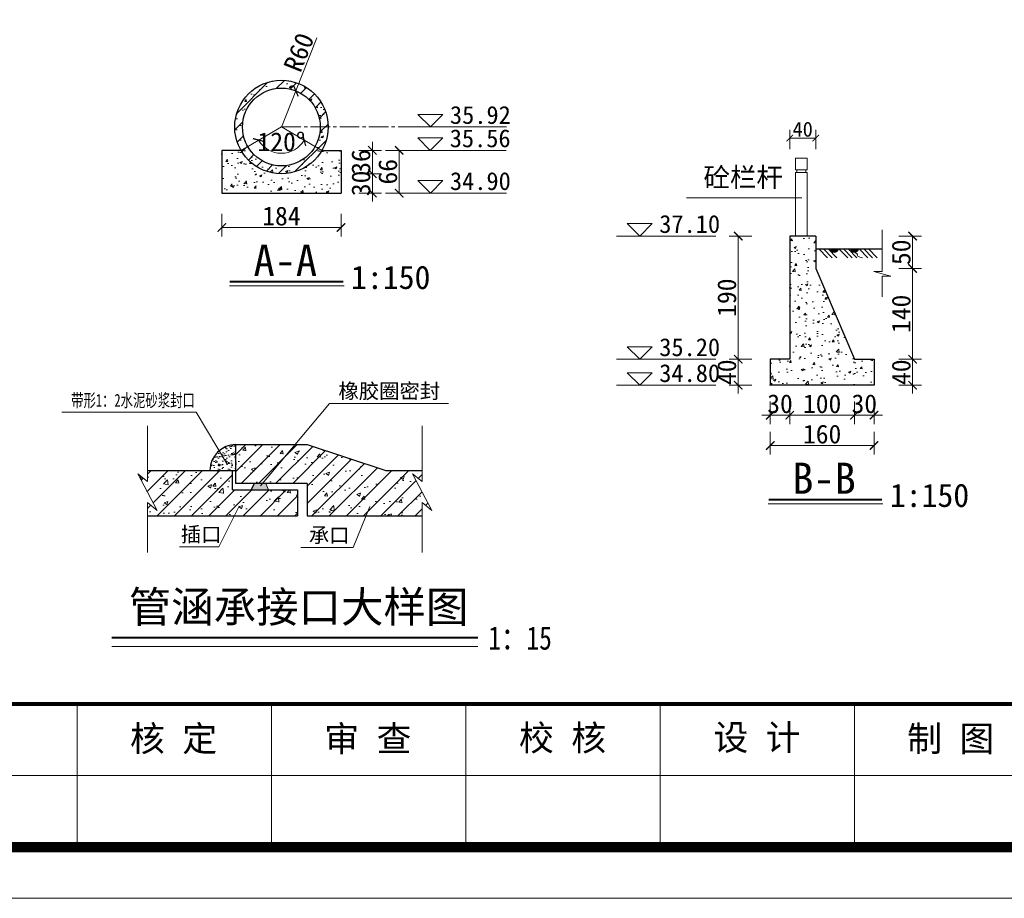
# Model space of a CAD drawing. Extents: x -27255 to 1448651, y 31034 to 8081248.
# Tile 140 of 198: x 583429 to 583581, y 3862734 to 3862869. Entities that reach past the tile are written whole.
import ezdxf
from ezdxf.enums import TextEntityAlignment as Align

# ---------------------------------------------------------------- set-up
doc = ezdxf.new("R2010")
doc.units = 0
doc.header["$PDMODE"] = 32
doc.header["$PDSIZE"] = 0.2
doc.linetypes.add('CENTER2', pattern=[1.125, 0.75, -0.125, 0.125, -0.125])
doc.layers.get('0').update_dxf_attribs({"linetype": 'CONTINUOUS'})
doc.layers.get('Defpoints').update_dxf_attribs({"linetype": 'CONTINUOUS'})
for name, color, linetype, lineweight in [('0.09折线', 6, 'CONTINUOUS', 9), ('0.09标注线', 3, 'CONTINUOUS', 9), ('0.13填充', 8, 'CONTINUOUS', 9), ('0.13文字', 3, 'CONTINUOUS', 13), ('0.30粗线', 7, 'CONTINUOUS', 30), ('图框', 7, 'CONTINUOUS', 20), ('填充', 116, 'CONTINUOUS', 15), ('文字', 7, 'CONTINUOUS', 15), ('细实线', 3, 'CONTINUOUS', 20)]:
    doc.layers.add(name, color=color, linetype=linetype, lineweight=lineweight)
doc.styles.add('-仿宋_GB2312', font='FangSong_GB2312.ttf')
doc.styles.get("Standard").update_dxf_attribs({"font": 'rs.shx', "bigfont": 'hztxt.shx'})
doc.styles.add('宋体', font='FangSong_GB2312.ttf')
doc.dimstyles.get("Standard").update_dxf_attribs({"dimtxt": 0.18, "dimasz": 0.18, "dimexe": 0.18, "dimexo": 0.0625, "dimgap": 0.09, "dimtad": 0, "dimtih": 1, "dimtoh": 1, "dimdec": 4, "dimzin": 0, "dimdsep": 46, "dimtxsty": 'Standard', "dimcen": 0.09, "dimadec": 0, "dimazin": 0, "dimtfac": 1, "dimtdec": 4, "dimtofl": 0, "dimtmove": 0, "dimatfit": 3, "dimfxl": 1, "dimtolj": 1, "dimtzin": 0, "dimarcsym": 0})
pattern_1 = [(45, (532107.691, 3860132.1035), (-1.325825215, 1.325825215), [])]
pattern_2 = [(50, (532107.691, 3860132.1035), (5.73808146, -0.5020171), [0.6, -6.6]), (355, (532107.691, 3860132.1035), (-1.1100107, 6.0175371), [0.48, -5.28]), (100.4514, (532108.169, 3860132.0617), (4.62807505, 5.51551634), [0.5099215, -5.6091369]), (46.1842, (532107.691, 3860133.7035), (8.5379284, -1.3241521), [0.9, -9.9]), (96.6356, (532108.4024, 3860133.593), (7.4773016, 7.792943), [0.7648823, -8.413704]), (351.1842, (532107.691, 3860133.7035), (7.4772956, 7.7929488), [0.72, -7.92]), (21, (532108.491, 3860133.3035), (4.7752564, -3.22095113), [0.6, -6.6]), (326, (532108.491, 3860133.3035), (1.94652266, 5.80120036), [0.48, -5.28]), (71.4514, (532108.889, 3860133.035), (6.721781, 2.580244), [0.5099215, -5.6091369]), (37.5, (532107.691, 3860132.1035), (0.09727884, 2.66315083), [0, -5.216, 0, -5.36, 0, -5.3]), (7.5, (532107.691, 3860132.1035), (2.1045563, 3.1552937), [0, -3.056, 0, -5.096, 0, -2.02]), (327.5, (532105.907, 3860132.1035), (4.27057949, -0.18043897), [0, -2, 0, -6.24, 0, -8.28]), (317.5, (532105.107, 3860132.1035), (4.66548935, 0.80083986), [0, -2.6, 0, -4.144, 0, -5.88])]

# ---------------------------------------------------------------- blocks, each defined once
blk = doc.blocks.new('d4trtg')
for p, q in [((656400.11, 3899795.46), (656400.11, 3899655.36)), ((656590.24, 3899795.46), (656590.24, 3899655.36)), ((656780.37, 3899795.46), (656780.37, 3899655.36)), ((656970.5, 3899795.46), (656970.5, 3899655.36)), ((657160.63, 3899795.46), (657160.63, 3899655.36))]:
    blk.add_line(p, q)
at = {"lineweight": 0}
for p, q in [((658021.21, 3899725.41), (655949.81, 3899725.41)), ((658071.24, 3899605.33), (653868.4, 3899605.33))]:
    blk.add_line(p, q, dxfattribs=at)
at = {"lineweight": 0, "const_width": 10.01}
blk.add_lwpolyline([(654118.57, 3902527.3), (658021.21, 3902527.3), (658021.21, 3899655.36), (654118.57, 3899655.36)], close=True, dxfattribs=at)
at = {"lineweight": 0, "const_width": 4}
blk.add_lwpolyline([(658021.21, 3899795.46), (654118.57, 3899795.46)], dxfattribs=at)
at = {"char_height": 25.017, "attachment_point": 5, "style": '宋体'}
for s, insert in [('核 定', (656494.55, 3899760.15)), ('审 查', (656684.61, 3899760.17)), ('校 核', (656875.08, 3899760.87)), ('设 计', (657065.28, 3899761.37)), ('制 图', (657254.86, 3899760.21))]:
    blk.add_mtext(s, dxfattribs=dict(at, insert=insert))
blk = doc.blocks.new('_ARCHTICK')
at = {"color": 0, "linetype": 'ByBlock', "const_width": 0.15}
blk.add_lwpolyline([(-0.5, -0.5), (0.5, 0.5)], dxfattribs=at)
blk = doc.blocks.new('*D4225')
at = {"layer": '0.13文字', "color": 0, "lineweight": 9}
for p, q in [((583459.87, 3862839.26), (583459.87, 3862835.76)), ((583478.27, 3862839.26), (583478.27, 3862835.76)), ((583459.87, 3862837.16), (583478.27, 3862837.16))]:
    blk.add_line(p, q, dxfattribs=at)
at = {"layer": 'Defpoints', "color": 0, "lineweight": 13}
for p in [(583459.87, 3862842.46), (583478.27, 3862842.46), (583478.27, 3862837.16)]:
    blk.add_point(p, dxfattribs=at)
at = {"layer": '0.13文字', "color": 0, "lineweight": 9, "xscale": 1.3, "yscale": 1.3, "zscale": 1.3, "rotation": 180}
blk.add_blockref('_ARCHTICK', (583459.87, 3862837.16), dxfattribs=at)
at = {"layer": '0.13文字', "color": 0, "lineweight": 9, "xscale": 1.3, "yscale": 1.3, "zscale": 1.3}
blk.add_blockref('_ARCHTICK', (583478.27, 3862837.16), dxfattribs=at)
at = {"layer": '0.13文字', "color": 0, "lineweight": 13, "insert": (583469.07, 3862838.91), "char_height": 2.9, "attachment_point": 5, "style": '-仿宋_GB2312'}
blk.add_mtext('\\A1;184', dxfattribs=at)
blk = doc.blocks.new('*D4226')
at = {"layer": '0.13文字', "color": 0, "lineweight": 9}
for p, q in [((583481, 3862845.46), (583484.5, 3862845.46)), ((583483.1, 3862845.46), (583483.1, 3862846.76)), ((583483.1, 3862842.46), (583483.1, 3862845.46)), ((583481, 3862842.46), (583484.5, 3862842.46)), ((583483.1, 3862842.46), (583483.1, 3862841.16))]:
    blk.add_line(p, q, dxfattribs=at)
at = {"layer": 'Defpoints', "color": 0, "lineweight": 13}
for p in [(583469.07, 3862845.46), (583483.1, 3862845.46), (583478.27, 3862842.46)]:
    blk.add_point(p, dxfattribs=at)
at = {"layer": '0.13文字', "color": 0, "lineweight": 9, "xscale": 1.3, "yscale": 1.3, "zscale": 1.3}
for p, rotation in [((583483.1, 3862845.46), 270), ((583483.1, 3862842.46), 90)]:
    blk.add_blockref('_ARCHTICK', p, dxfattribs=dict(at, rotation=rotation))
at = {"layer": '0.13文字', "color": 0, "lineweight": 13, "insert": (583481.35, 3862843.96), "char_height": 2.9, "attachment_point": 5, "rotation": 90, "style": '-仿宋_GB2312'}
blk.add_mtext('\\A1;30', dxfattribs=at)
blk = doc.blocks.new('*D4227')
at = {"layer": '0.13文字', "color": 0, "lineweight": 9}
for p, q in [((583483.1, 3862849.06), (583483.1, 3862850.36)), ((583481, 3862849.06), (583484.5, 3862849.06)), ((583483.1, 3862845.46), (583483.1, 3862849.06)), ((583481, 3862845.46), (583484.5, 3862845.46)), ((583483.1, 3862845.46), (583483.1, 3862844.16))]:
    blk.add_line(p, q, dxfattribs=at)
at = {"layer": 'Defpoints', "color": 0, "lineweight": 13}
for p in [(583478.27, 3862849.06), (583483.1, 3862849.06), (583469.07, 3862845.46)]:
    blk.add_point(p, dxfattribs=at)
at = {"layer": '0.13文字', "color": 0, "lineweight": 9, "xscale": 1.3, "yscale": 1.3, "zscale": 1.3}
for p, rotation in [((583483.1, 3862849.06), 270), ((583483.1, 3862845.46), 90)]:
    blk.add_blockref('_ARCHTICK', p, dxfattribs=dict(at, rotation=rotation))
at = {"layer": '0.13文字', "color": 0, "lineweight": 13, "insert": (583481.35, 3862847.26), "char_height": 2.9, "attachment_point": 5, "rotation": 90, "style": '-仿宋_GB2312'}
blk.add_mtext('\\A1;36', dxfattribs=at)
blk = doc.blocks.new('*D4228')
at = {"layer": '0.13文字', "color": 0, "lineweight": 9}
for p, q in [((583485.14, 3862849.06), (583488.64, 3862849.06)), ((583487.24, 3862849.06), (583487.24, 3862842.46)), ((583485.14, 3862842.46), (583488.64, 3862842.46))]:
    blk.add_line(p, q, dxfattribs=at)
at = {"layer": 'Defpoints', "color": 0, "lineweight": 13}
for p in [(583478.27, 3862849.06), (583478.27, 3862842.46), (583487.24, 3862842.46)]:
    blk.add_point(p, dxfattribs=at)
at = {"layer": '0.13文字', "color": 0, "lineweight": 9, "xscale": 1.3, "yscale": 1.3, "zscale": 1.3}
for p, rotation in [((583487.24, 3862849.06), 90), ((583487.24, 3862842.46), 270)]:
    blk.add_blockref('_ARCHTICK', p, dxfattribs=dict(at, rotation=rotation))
at = {"layer": '0.13文字', "color": 0, "lineweight": 13, "insert": (583485.49, 3862845.76), "char_height": 2.9, "attachment_point": 5, "rotation": 90, "style": '-仿宋_GB2312'}
blk.add_mtext('\\A1;66', dxfattribs=at)
blk = doc.blocks.new('*D4229')
at = {"layer": '0.13文字', "color": 0, "lineweight": 9}
blk.add_arc((583469.07, 3862852.66), 4.05, 210, 330, dxfattribs=at)
at = {"layer": 'Defpoints', "color": 0, "lineweight": 13}
for p in [(583469.07, 3862852.66), (583469.07, 3862852.66), (583462.84, 3862849.06), (583467.69, 3862848.86), (583475.31, 3862849.06)]:
    blk.add_point(p, dxfattribs=at)
at = {"layer": '0.13文字', "color": 0, "lineweight": 9, "xscale": 1.3, "yscale": 1.3, "zscale": 1.3}
for p, rotation in [((583465.57, 3862850.64), 119.9999999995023), ((583472.58, 3862850.64), 60.00000000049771)]:
    blk.add_blockref('_ARCHTICK', p, dxfattribs=dict(at, rotation=rotation))
at = {"layer": '0.13文字', "color": 0, "lineweight": 13, "insert": (583469.07, 3862850.36), "char_height": 2.9, "attachment_point": 5, "style": '-仿宋_GB2312'}
blk.add_mtext('\\A1;120°', dxfattribs=at)
blk = doc.blocks.new('*D4230')
at = {"layer": '0.13文字', "color": 0, "lineweight": 9}
for p in [(583474.56, 3862866.42), (583469.07, 3862852.66)]:
    blk.add_line(p, (583471.3, 3862858.23), dxfattribs=at)
at = {"layer": 'Defpoints', "color": 0, "lineweight": 13}
for p in [(583471.3, 3862858.23), (583469.07, 3862852.66)]:
    blk.add_point(p, dxfattribs=at)
at = {"layer": '0.13文字', "color": 0, "lineweight": 9, "xscale": 1.3, "yscale": 1.3, "zscale": 1.3, "rotation": 248.2733542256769}
blk.add_blockref('_ARCHTICK', (583471.3, 3862858.23), dxfattribs=at)
at = {"layer": '0.13文字', "color": 0, "lineweight": 13, "insert": (583471.78, 3862864.18), "char_height": 2.9, "attachment_point": 5, "rotation": 68.2734, "style": '-仿宋_GB2312'}
blk.add_mtext('\\A1;R60', dxfattribs=at)
blk = doc.blocks.new('*D4232')
at = {"layer": '0.13文字', "color": 0, "lineweight": 9}
for p, q in [((583564.32, 3862835.84), (583567.82, 3862835.84)), ((583566.42, 3862835.84), (583566.42, 3862830.84)), ((583564.32, 3862830.84), (583567.82, 3862830.84))]:
    blk.add_line(p, q, dxfattribs=at)
at = {"layer": 'Defpoints', "color": 0, "lineweight": 13}
for p in [(583547.47, 3862835.84), (583551.47, 3862830.84), (583566.42, 3862830.84)]:
    blk.add_point(p, dxfattribs=at)
at = {"layer": '0.13文字', "color": 0, "lineweight": 9, "xscale": 1.3, "yscale": 1.3, "zscale": 1.3}
for p, rotation in [((583566.42, 3862835.84), 90), ((583566.42, 3862830.84), 270)]:
    blk.add_blockref('_ARCHTICK', p, dxfattribs=dict(at, rotation=rotation))
at = {"layer": '0.13文字', "color": 0, "lineweight": 13, "insert": (583564.67, 3862833.34), "char_height": 2.9, "attachment_point": 5, "rotation": 90, "style": '-仿宋_GB2312'}
blk.add_mtext('\\A1;50', dxfattribs=at)
blk = doc.blocks.new('*D4233')
at = {"layer": '0.13文字', "color": 0, "lineweight": 9}
for p, q in [((583564.32, 3862830.84), (583567.82, 3862830.84)), ((583566.42, 3862830.84), (583566.42, 3862816.84)), ((583564.32, 3862816.84), (583567.82, 3862816.84))]:
    blk.add_line(p, q, dxfattribs=at)
at = {"layer": 'Defpoints', "color": 0, "lineweight": 13}
for p in [(583551.47, 3862830.84), (583557.47, 3862816.84), (583566.42, 3862816.84)]:
    blk.add_point(p, dxfattribs=at)
at = {"layer": '0.13文字', "color": 0, "lineweight": 9, "xscale": 1.3, "yscale": 1.3, "zscale": 1.3}
for p, rotation in [((583566.42, 3862830.84), 90), ((583566.42, 3862816.84), 270)]:
    blk.add_blockref('_ARCHTICK', p, dxfattribs=dict(at, rotation=rotation))
at = {"layer": '0.13文字', "color": 0, "lineweight": 13, "insert": (583564.67, 3862823.84), "char_height": 2.9, "attachment_point": 5, "rotation": 90, "style": '-仿宋_GB2312'}
blk.add_mtext('\\A1;140', dxfattribs=at)
blk = doc.blocks.new('*D4234')
at = {"layer": '0.13文字', "color": 0, "lineweight": 9}
for p, q in [((583566.42, 3862816.84), (583566.42, 3862818.14)), ((583564.32, 3862816.84), (583567.82, 3862816.84)), ((583566.42, 3862816.84), (583566.42, 3862812.84)), ((583564.32, 3862812.84), (583567.82, 3862812.84)), ((583566.42, 3862812.84), (583566.42, 3862811.54))]:
    blk.add_line(p, q, dxfattribs=at)
at = {"layer": 'Defpoints', "color": 0, "lineweight": 13}
for p in [(583557.47, 3862816.84), (583560.47, 3862812.84), (583566.42, 3862812.84)]:
    blk.add_point(p, dxfattribs=at)
at = {"layer": '0.13文字', "color": 0, "lineweight": 9, "xscale": 1.3, "yscale": 1.3, "zscale": 1.3}
for p, rotation in [((583566.42, 3862816.84), 270), ((583566.42, 3862812.84), 90)]:
    blk.add_blockref('_ARCHTICK', p, dxfattribs=dict(at, rotation=rotation))
at = {"layer": '0.13文字', "color": 0, "lineweight": 13, "insert": (583564.67, 3862814.84), "char_height": 2.9, "attachment_point": 5, "rotation": 90, "style": '-仿宋_GB2312'}
blk.add_mtext('\\A1;40', dxfattribs=at)
blk = doc.blocks.new('*D4235')
at = {"layer": '0.13文字', "color": 0, "lineweight": 9}
for p, q in [((583541.63, 3862835.84), (583538.13, 3862835.84)), ((583539.53, 3862835.84), (583539.53, 3862816.84)), ((583541.63, 3862816.84), (583538.13, 3862816.84))]:
    blk.add_line(p, q, dxfattribs=at)
at = {"layer": 'Defpoints', "color": 0, "lineweight": 13}
for p in [(583547.47, 3862835.84), (583539.53, 3862816.84), (583547.47, 3862816.84)]:
    blk.add_point(p, dxfattribs=at)
at = {"layer": '0.13文字', "color": 0, "lineweight": 9, "xscale": 1.3, "yscale": 1.3, "zscale": 1.3}
for p, rotation in [((583539.53, 3862835.84), 90), ((583539.53, 3862816.84), 270)]:
    blk.add_blockref('_ARCHTICK', p, dxfattribs=dict(at, rotation=rotation))
at = {"layer": '0.13文字', "color": 0, "lineweight": 13, "insert": (583537.78, 3862826.34), "char_height": 2.9, "attachment_point": 5, "rotation": 90, "style": '-仿宋_GB2312'}
blk.add_mtext('\\A1;190', dxfattribs=at)
blk = doc.blocks.new('*D4236')
at = {"layer": '0.13文字', "color": 0, "lineweight": 9}
for p, q in [((583539.53, 3862816.84), (583539.53, 3862818.14)), ((583541.63, 3862816.84), (583538.13, 3862816.84)), ((583539.53, 3862816.84), (583539.53, 3862812.84)), ((583541.63, 3862812.84), (583538.13, 3862812.84)), ((583539.53, 3862812.84), (583539.53, 3862811.54))]:
    blk.add_line(p, q, dxfattribs=at)
at = {"layer": 'Defpoints', "color": 0, "lineweight": 13}
for p in [(583544.47, 3862816.84), (583539.53, 3862812.84), (583544.47, 3862812.84)]:
    blk.add_point(p, dxfattribs=at)
at = {"layer": '0.13文字', "color": 0, "lineweight": 9, "xscale": 1.3, "yscale": 1.3, "zscale": 1.3}
for p, rotation in [((583539.53, 3862816.84), 270), ((583539.53, 3862812.84), 90)]:
    blk.add_blockref('_ARCHTICK', p, dxfattribs=dict(at, rotation=rotation))
at = {"layer": '0.13文字', "color": 0, "lineweight": 13, "insert": (583537.78, 3862814.84), "char_height": 2.9, "attachment_point": 5, "rotation": 90, "style": '-仿宋_GB2312'}
blk.add_mtext('\\A1;40', dxfattribs=at)
blk = doc.blocks.new('*D4244')
at = {"layer": '0.13文字', "color": 0, "lineweight": 9}
for p, q in [((583544.47, 3862810.31), (583544.47, 3862806.81)), ((583547.47, 3862810.31), (583547.47, 3862806.81)), ((583544.47, 3862808.21), (583543.17, 3862808.21)), ((583544.47, 3862808.21), (583547.47, 3862808.21)), ((583547.47, 3862808.21), (583548.77, 3862808.21))]:
    blk.add_line(p, q, dxfattribs=at)
at = {"layer": 'Defpoints', "color": 0, "lineweight": 13}
for p in [(583547.47, 3862816.84), (583544.47, 3862812.84), (583547.47, 3862808.21)]:
    blk.add_point(p, dxfattribs=at)
at = {"layer": '0.13文字', "color": 0, "lineweight": 9, "xscale": 1.3, "yscale": 1.3, "zscale": 1.3}
blk.add_blockref('_ARCHTICK', (583544.47, 3862808.21), dxfattribs=at)
at = {"layer": '0.13文字', "color": 0, "lineweight": 9, "xscale": 1.3, "yscale": 1.3, "zscale": 1.3, "rotation": 180}
blk.add_blockref('_ARCHTICK', (583547.47, 3862808.21), dxfattribs=at)
at = {"layer": '0.13文字', "color": 0, "lineweight": 13, "insert": (583545.97, 3862809.96), "char_height": 2.9, "attachment_point": 5, "style": '-仿宋_GB2312'}
blk.add_mtext('\\A1;30', dxfattribs=at)
blk = doc.blocks.new('*D4245')
at = {"layer": '0.13文字', "color": 0, "lineweight": 9}
for p, q in [((583547.47, 3862810.31), (583547.47, 3862806.81)), ((583557.47, 3862810.31), (583557.47, 3862806.81)), ((583547.47, 3862808.21), (583557.47, 3862808.21))]:
    blk.add_line(p, q, dxfattribs=at)
at = {"layer": 'Defpoints', "color": 0, "lineweight": 13}
for p in [(583547.47, 3862816.84), (583557.47, 3862816.84), (583557.47, 3862808.21)]:
    blk.add_point(p, dxfattribs=at)
at = {"layer": '0.13文字', "color": 0, "lineweight": 9, "xscale": 1.3, "yscale": 1.3, "zscale": 1.3, "rotation": 180}
blk.add_blockref('_ARCHTICK', (583547.47, 3862808.21), dxfattribs=at)
at = {"layer": '0.13文字', "color": 0, "lineweight": 9, "xscale": 1.3, "yscale": 1.3, "zscale": 1.3}
blk.add_blockref('_ARCHTICK', (583557.47, 3862808.21), dxfattribs=at)
at = {"layer": '0.13文字', "color": 0, "lineweight": 13, "insert": (583552.47, 3862809.96), "char_height": 2.9, "attachment_point": 5, "style": '-仿宋_GB2312'}
blk.add_mtext('\\A1;100', dxfattribs=at)
blk = doc.blocks.new('*D4246')
at = {"layer": '0.13文字', "color": 0, "lineweight": 9}
for p, q in [((583557.47, 3862810.31), (583557.47, 3862806.81)), ((583560.47, 3862810.31), (583560.47, 3862806.81)), ((583557.47, 3862808.21), (583556.17, 3862808.21)), ((583557.47, 3862808.21), (583560.47, 3862808.21)), ((583560.47, 3862808.21), (583561.77, 3862808.21))]:
    blk.add_line(p, q, dxfattribs=at)
at = {"layer": 'Defpoints', "color": 0, "lineweight": 13}
for p in [(583557.47, 3862816.84), (583560.47, 3862816.84), (583560.47, 3862808.21)]:
    blk.add_point(p, dxfattribs=at)
at = {"layer": '0.13文字', "color": 0, "lineweight": 9, "xscale": 1.3, "yscale": 1.3, "zscale": 1.3}
blk.add_blockref('_ARCHTICK', (583557.47, 3862808.21), dxfattribs=at)
at = {"layer": '0.13文字', "color": 0, "lineweight": 9, "xscale": 1.3, "yscale": 1.3, "zscale": 1.3, "rotation": 180}
blk.add_blockref('_ARCHTICK', (583560.47, 3862808.21), dxfattribs=at)
at = {"layer": '0.13文字', "color": 0, "lineweight": 13, "insert": (583558.97, 3862809.96), "char_height": 2.9, "attachment_point": 5, "style": '-仿宋_GB2312'}
blk.add_mtext('\\A1;30', dxfattribs=at)
blk = doc.blocks.new('*D4247')
at = {"layer": '0.13文字', "color": 0, "lineweight": 9}
for p, q in [((583544.47, 3862805.63), (583544.47, 3862802.13)), ((583560.47, 3862805.63), (583560.47, 3862802.13)), ((583560.47, 3862803.53), (583544.47, 3862803.53))]:
    blk.add_line(p, q, dxfattribs=at)
at = {"layer": 'Defpoints', "color": 0, "lineweight": 13}
for p in [(583560.47, 3862816.84), (583544.47, 3862812.84), (583544.47, 3862803.53)]:
    blk.add_point(p, dxfattribs=at)
at = {"layer": '0.13文字', "color": 0, "lineweight": 9, "xscale": 1.3, "yscale": 1.3, "zscale": 1.3, "rotation": 180}
blk.add_blockref('_ARCHTICK', (583544.47, 3862803.53), dxfattribs=at)
at = {"layer": '0.13文字', "color": 0, "lineweight": 9, "xscale": 1.3, "yscale": 1.3, "zscale": 1.3}
blk.add_blockref('_ARCHTICK', (583560.47, 3862803.53), dxfattribs=at)
at = {"layer": '0.13文字', "color": 0, "lineweight": 13, "insert": (583552.47, 3862805.28), "char_height": 2.9, "attachment_point": 5, "style": '-仿宋_GB2312'}
blk.add_mtext('\\A1;160', dxfattribs=at)

msp = doc.modelspace()

# ---------------------------------------------------------------- hatches: boundary and pattern name
at = {"lineweight": 13}
msp.add_hatch(color=256, dxfattribs=at).paths.add_polyline_path([(583464.85741, 3862797.67948), (583464.41308, 3862796.67948), (583467.09273, 3862796.67948), (583466.6484, 3862797.67948)])
at = {"layer": '0.13填充'}
h = msp.add_hatch(color=7, dxfattribs=at)
edge = h.paths.add_edge_path()
edge.add_ellipse((583554.37002, 3862833.98298), major_axis=(0, -0.73325), ratio=0.964264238, start_angle=-79.1227045, end_angle=79.1227045, ccw=False)
edge.add_line((583553.67567, 3862833.84461), (583555.06436, 3862833.84461))
h = msp.add_hatch(color=7, dxfattribs=at)
edge = h.paths.add_edge_path()
edge.add_ellipse((583557.48006, 3862833.98298), major_axis=(0, -0.73325), ratio=0.964264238, start_angle=-79.1227045, end_angle=79.1227045, ccw=False)
edge.add_line((583556.78571, 3862833.84461), (583558.17441, 3862833.84461))
at = {"layer": '0.13文字', "lineweight": 13}
h = msp.add_hatch(dxfattribs=at)
h.set_pattern_fill('AR-CONC', color=256, scale=0.02, style=0)
h.set_pattern_definition([(50, (583461.8745, 3862845.461), (3.6437, -0.3188), [0.381, -4.191]), (355, (583461.8745, 3862845.461), (-0.70486, 3.8211), [0.3048, -3.3528]), (100.45, (583462.178, 3862845.4345), (2.93885, 3.50233), [0.3238, -3.5618]), (46.184, (583461.8745, 3862846.477), (5.4216, -0.8408), [0.5715, -6.2865]), (96.636, (583462.3263, 3862846.407), (4.7481, 4.9485), [0.4857, -5.3427]), (351.184, (583461.8745, 3862846.477), (4.7481, 4.9485), [0.4572, -5.0292]), (21, (583462.3825, 3862846.223), (3.0323, -2.0453), [0.381, -4.191]), (326, (583462.3825, 3862846.223), (1.23604, 3.68376), [0.3048, -3.3528]), (71.451, (583462.6352, 3862846.0526), (4.2683, 1.63846), [0.3238, -3.5618]), (37.5, (583461.8745, 3862845.461), (0.06177, 1.6911), [0, -3.31216, 0, -3.4036, 0, -3.3655]), (7.5, (583461.8745, 3862845.461), (1.3364, 2.00361), [0, -1.94056, 0, -3.23596, 0, -1.2827]), (327.5, (583460.7416, 3862845.461), (2.71181, -0.114575), [0, -1.27, 0, -3.9624, 0, -5.2578]), (317.5, (583460.2336, 3862845.461), (2.96258, 0.50853), [0, -1.651, 0, -2.63144, 0, -3.7338])])
h.paths.add_polyline_path([(583475.07449, 3862852.66105, -0.131652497), (583474.27064, 3862849.66105), (583475.30987, 3862849.06105, 0.131652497), (583476.27449, 3862852.66105, 1), (583461.87449, 3862852.66105, 0.131652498), (583462.83911, 3862849.06105), (583463.87834, 3862849.66105, -0.131652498), (583463.07449, 3862852.66105, -1)])
h.paths.add_polyline_path([(583463.87834, 3862849.66105), (583462.83911, 3862849.06105, 0.57735027), (583475.30987, 3862849.06105), (583474.27064, 3862849.66105, -0.57735027)])
h = msp.add_hatch(dxfattribs=at)
h.set_pattern_fill('ANSI31', color=256, scale=0.5, style=0)
h.set_pattern_definition([(45, (583461.8745, 3862845.461), (-1.12253, 1.12253), [])])
h.paths.add_polyline_path([(583475.30987, 3862849.06105), (583474.27064, 3862849.66105, -0.57735027), (583463.87834, 3862849.66105), (583462.83911, 3862849.06105, 0.57735027)])
h.paths.add_polyline_path([(583462.83911, 3862849.06105), (583463.87834, 3862849.66105, -0.131652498), (583463.07449, 3862852.66105, -1), (583475.07449, 3862852.66105, -0.131652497), (583474.27064, 3862849.66105), (583475.30987, 3862849.06105, 0.131652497), (583476.27449, 3862852.66105, 1), (583461.87449, 3862852.66105, 0.131652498)])
h = msp.add_hatch(dxfattribs=at)
h.set_pattern_fill('AR-CONC', color=256, scale=0.02, style=0)
h.set_pattern_definition([(50, (594736.1327, 3868496.3198), (3.6436934, -0.3187817), [0.381, -4.191]), (355, (594736.1327, 3868496.3198), (-0.7048565, 3.8211329), [0.3048, -3.3528]), (100.451, (594736.4364, 3868496.2932), (2.93885, 3.5023338), [0.3238, -3.5618]), (46.1842, (594736.1327, 3868497.336), (5.4215808, -0.8408466), [0.5715, -6.2865]), (96.6356, (594736.5845, 3868497.2657), (4.7480847, 4.9485111), [0.4857, -5.3427]), (351.184, (594736.133, 3868497.336), (4.748092, 4.9485024), [0.4572, -5.0292]), (21, (594736.6407, 3868497.0818), (3.0322976, -2.0453104), [0.381, -4.191]), (326, (594736.6407, 3868497.0818), (1.2360406, 3.6837593), [0.3048, -3.3528]), (71.4514, (594736.8934, 3868496.9113), (4.2683298, 1.6384572), [0.3238, -3.5618]), (37.5, (594736.1327, 3868496.3198), (0.06177207, 1.69110078), [0, -3.31216, 0, -3.4036, 0, -3.3655]), (7.5, (594736.1327, 3868496.3198), (1.33639325, 2.0036115), [0, -1.94056, 0, -3.23596, 0, -1.2827]), (327.5, (594734.9999, 3868496.3198), (2.7118119, -0.11457488), [0, -1.27, 0, -3.9624, 0, -5.2578]), (317.5, (594734.492, 3868496.3198), (2.96258363, 0.5085298), [0, -1.651, 0, -2.63144, 0, -3.7338])])
h.paths.add_polyline_path([(583462.83911, 3862849.06105), (583459.87449, 3862849.06105), (583459.87449, 3862842.46105), (583478.27449, 3862842.46105), (583478.27449, 3862849.06105), (583475.30987, 3862849.06105, -0.577350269)])
h = msp.add_hatch(dxfattribs=at)
h.set_pattern_fill('AR-CONC', color=256, scale=0.02, style=0)
h.set_pattern_definition([(50, (583544.4724, 3862812.844), (3.6437, -0.31878), [0.381, -4.191]), (355, (583544.4724, 3862812.844), (-0.70486, 3.82113), [0.3048, -3.3528]), (100.451, (583544.776, 3862812.8175), (2.93885, 3.50233), [0.3238, -3.5618]), (46.184, (583544.4724, 3862813.86), (5.4216, -0.84085), [0.5715, -6.2865]), (96.636, (583544.924, 3862813.79), (4.7481, 4.9485), [0.4857, -5.3427]), (351.184, (583544.4724, 3862813.86), (4.7481, 4.9485), [0.4572, -5.0292]), (21, (583544.9804, 3862813.606), (3.0323, -2.0453), [0.381, -4.191]), (326, (583544.9804, 3862813.606), (1.23604, 3.68376), [0.3048, -3.3528]), (71.451, (583545.233, 3862813.4357), (4.26833, 1.63846), [0.3238, -3.5618]), (37.5, (583544.4724, 3862812.8441), (0.06177, 1.6911), [0, -3.31216, 0, -3.4036, 0, -3.3655]), (7.5, (583544.4724, 3862812.8441), (1.33639, 2.00361), [0, -1.94056, 0, -3.23596, 0, -1.2827]), (327.5, (583543.3396, 3862812.8441), (2.71181, -0.114575), [0, -1.27, 0, -3.9624, 0, -5.2578]), (317.5, (583542.8316, 3862812.844), (2.96258, 0.50853), [0, -1.651, 0, -2.63144, 0, -3.7338])])
h.paths.add_polyline_path([(583551.4724, 3862830.84416), (583551.4724, 3862835.84416), (583547.4724, 3862835.84416), (583547.4724, 3862816.84417), (583544.4724, 3862816.84416), (583544.4724, 3862812.84411), (583560.4724, 3862812.84415), (583560.4724, 3862816.84418), (583557.4724, 3862816.84417)])
at = {"layer": '填充', "lineweight": 13}
h = msp.add_hatch(dxfattribs=at)
h.set_pattern_fill('AR-SAND', color=256, scale=0.5, style=0)
h.set_pattern_definition([(37.5, (532107.69094, 3860132.1035), (-0.031496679, 0.963411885), [0, -0.76, 0, -0.85, 0, -0.8125]), (7.5, (532107.691, 3860132.1035), (0.884888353, 1.411073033), [0, -0.41, 0, -0.685, 0, -0.2625]), (327.5, (532107.07594, 3860132.1035), (1.557070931, 0.002829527), [0, -0.25, 0, -0.9, 0, -1.175]), (317.5, (532107.076, 3860132.1035), (1.503063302, 0.438837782), [0, -0.125, 0, -0.59, 0, -0.675])])
h.paths.add_polyline_path([(583461.55005, 3862799.67948), (583462.05005, 3862799.67948), (583462.05005, 3862803.67948, 0.414213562), (583458.05005, 3862799.67948)])
h = msp.add_hatch(dxfattribs=at)
h.set_pattern_fill('ANSI31', color=256, scale=15, style=0)
h.set_pattern_definition(pattern_1)
h.paths.add_polyline_path([(583462.05005, 3862803.67948), (583462.05005, 3862797.67948), (583466.14148, 3862797.67948), (583471.18243, 3862803.67948)])
h.paths.add_polyline_path([(583473.05005, 3862803.67948), (583471.18243, 3862803.67948), (583466.14148, 3862797.67948), (583473.05005, 3862797.67948), (583473.05005, 3862792.67948), (583490.79063, 3862792.67948), (583490.79063, 3862794.73954), (583492.29636, 3862793.5318), (583489.2849, 3862799.16948), (583490.79063, 3862797.96174), (583490.79063, 3862799.67948), (583485.17741, 3862799.67948)])
h = msp.add_hatch(dxfattribs=at)
h.set_pattern_fill('AR-CONC', color=256, scale=0.8, style=0)
h.set_pattern_definition(pattern_2)
h.paths.add_polyline_path([(583462.05005, 3862803.67948), (583462.05005, 3862797.67948), (583466.14148, 3862797.67948), (583471.18243, 3862803.67948)])
h.paths.add_polyline_path([(583473.05005, 3862803.67948), (583471.18243, 3862803.67948), (583466.14148, 3862797.67948), (583473.05005, 3862797.67948), (583473.05005, 3862792.67948), (583490.79063, 3862792.67948), (583490.79063, 3862794.73954), (583492.29636, 3862793.5318), (583489.2849, 3862799.16948), (583490.79063, 3862797.96174), (583490.79063, 3862799.67948), (583485.17741, 3862799.67948)])
h = msp.add_hatch(dxfattribs=at)
h.set_pattern_fill('ANSI31', color=256, scale=15, style=0)
h.set_pattern_definition(pattern_1)
h.paths.add_polyline_path([(583471.55005, 3862792.67948), (583471.55005, 3862796.67948), (583461.55005, 3862796.67948), (583461.55005, 3862799.67948), (583448.41133, 3862799.67948), (583448.41133, 3862797.96174), (583446.9056, 3862799.16948), (583449.91706, 3862793.5318), (583448.41133, 3862794.73954), (583448.41133, 3862792.67948)])
h = msp.add_hatch(dxfattribs=at)
h.set_pattern_fill('AR-CONC', color=256, scale=0.8, style=0)
h.set_pattern_definition(pattern_2)
h.paths.add_polyline_path([(583471.55005, 3862792.67948), (583471.55005, 3862796.67948), (583461.55005, 3862796.67948), (583461.55005, 3862799.67948), (583448.41133, 3862799.67948), (583448.41133, 3862797.96174), (583446.9056, 3862799.16948), (583449.91706, 3862793.5318), (583448.41133, 3862794.73954), (583448.41133, 3862792.67948)])

# ---------------------------------------------------------------- linework, layer by layer
msp.add_line((583464.85741, 3862797.67948), (583464.41308, 3862796.67948))
at = {"lineweight": 13}
msp.add_line((583466.6484, 3862797.67948), (583467.09273, 3862796.67948), dxfattribs=at)
at = {"layer": '0.09折线', "color": 4}
for p, q in [((583548.35007, 3862846.04417), (583548.35007, 3862847.84417)), ((583548.35007, 3862847.84417), (583550.15007, 3862847.84417)), ((583548.35007, 3862846.04417), (583548.35007, 3862847.84417)), ((583548.35007, 3862847.84417), (583550.15007, 3862847.84417)), ((583548.35007, 3862846.04417), (583548.35007, 3862847.84417)), ((583548.35007, 3862847.84417), (583550.15007, 3862847.84417)), ((583550.15007, 3862846.04417), (583550.15007, 3862847.84417)), ((583550.15007, 3862846.04417), (583550.15007, 3862847.84417)), ((583550.15007, 3862846.04417), (583550.15007, 3862847.84417)), ((583548.35007, 3862846.04417), (583550.15007, 3862846.04417)), ((583548.35007, 3862846.04417), (583550.15007, 3862846.04417)), ((583548.35007, 3862846.04417), (583550.15007, 3862846.04417)), ((583548.35007, 3862845.64417), (583550.15007, 3862845.64417)), ((583548.35007, 3862845.64417), (583548.35007, 3862835.84417)), ((583548.35007, 3862845.64417), (583550.15007, 3862845.64417)), ((583548.35007, 3862845.64417), (583548.35007, 3862835.84417)), ((583548.35007, 3862845.64417), (583550.15007, 3862845.64417)), ((583548.35007, 3862845.64417), (583548.35007, 3862835.84417)), ((583548.55007, 3862845.64417), (583548.55007, 3862846.04417)), ((583548.55007, 3862845.64417), (583548.55007, 3862846.04417)), ((583548.55007, 3862845.64417), (583548.55007, 3862846.04417)), ((583549.95007, 3862845.64417), (583549.95007, 3862846.04417)), ((583549.95007, 3862845.64417), (583549.95007, 3862846.04417)), ((583549.95007, 3862845.64417), (583549.95007, 3862846.04417)), ((583550.15007, 3862835.84417), (583550.15007, 3862845.64417)), ((583550.15007, 3862835.84417), (583550.15007, 3862845.64417)), ((583550.15007, 3862835.84417), (583550.15007, 3862845.64417))]:
    msp.add_line(p, q, dxfattribs=at)
at = {"layer": '0.09标注线'}
for p, q in [((583490.13326, 3862854.58578), (583492.058, 3862852.66105)), ((583493.98274, 3862854.58578), (583490.13326, 3862854.58578)), ((583492.058, 3862852.66105), (583493.98274, 3862854.58578)), ((583503.78729, 3862852.66105), (583488.48923, 3862852.66105)), ((583490.10326, 3862850.98578), (583492.028, 3862849.06105)), ((583493.95274, 3862850.98578), (583490.10326, 3862850.98578)), ((583492.028, 3862849.06105), (583493.95274, 3862850.98578)), ((583503.75729, 3862849.06105), (583488.45923, 3862849.06105)), ((583490.13326, 3862844.38578), (583492.058, 3862842.46105)), ((583493.98274, 3862844.38578), (583490.13326, 3862844.38578)), ((583492.058, 3862842.46105), (583493.98274, 3862844.38578)), ((583503.78729, 3862842.46105), (583488.48923, 3862842.46105)), ((583531.53613, 3862841.73401), (583549.3604, 3862841.73401)), ((583522.41583, 3862837.7689), (583524.34057, 3862835.84416)), ((583526.26531, 3862837.7689), (583522.41583, 3862837.7689)), ((583524.34057, 3862835.84416), (583526.26531, 3862837.7689)), ((583536.06986, 3862835.84416), (583520.7718, 3862835.84416)), ((583522.41583, 3862818.7689), (583524.34057, 3862816.84416)), ((583526.26531, 3862818.7689), (583522.41583, 3862818.7689)), ((583524.34057, 3862816.84416), (583526.26531, 3862818.7689)), ((583536.06986, 3862816.84416), (583520.7718, 3862816.84416)), ((583522.41583, 3862814.7689), (583524.34057, 3862812.84417)), ((583526.26531, 3862814.7689), (583522.41583, 3862814.7689)), ((583524.34057, 3862812.84417), (583526.26531, 3862814.7689))]:
    msp.add_line(p, q, dxfattribs=at)
at = {"layer": '0.13填充', "lineweight": 40, "ltscale": 0.005}
for p, q in [((583461.12616, 3862828.81805), (583478.57475, 3862828.81805)), ((583544.22386, 3862795.20065), (583561.67245, 3862795.20065))]:
    msp.add_line(p, q, dxfattribs=at)
at = {"layer": '0.13填充', "ltscale": 0.005}
for p, q in [((583461.05911, 3862828.18214), (583478.73597, 3862828.18214)), ((583544.15681, 3862794.56474), (583561.83367, 3862794.56474))]:
    msp.add_line(p, q, dxfattribs=at)
at = {"layer": '0.13填充', "color": 7, "lineweight": 40, "ltscale": 0.005}
msp.add_line((583442.8949, 3862773.92085, 24.8), (583499.3862, 3862773.92085, 24.8), dxfattribs=at)
at = {"layer": '0.13填充', "color": 7, "ltscale": 0.005}
msp.add_line((583442.8949, 3862772.53347, 24.8), (583499.3862, 3862772.53347, 24.8), dxfattribs=at)
at = {"layer": '0.13文字', "lineweight": 13}
msp.add_line((583536.06986, 3862812.84417), (583520.7718, 3862812.84417), dxfattribs=at)
at = {"layer": '0.30粗线'}
for p, q in [((583462.83911, 3862849.06105), (583459.87449, 3862849.06105)), ((583459.87449, 3862849.06105), (583459.87449, 3862842.46105)), ((583475.30987, 3862849.06105), (583478.27449, 3862849.06105)), ((583478.27449, 3862849.06105), (583478.27449, 3862842.46105)), ((583459.87449, 3862842.46105), (583478.27449, 3862842.46105)), ((583551.4724, 3862835.84416), (583547.4724, 3862835.84416)), ((583547.4724, 3862835.84416), (583547.4724, 3862816.84417)), ((583551.4724, 3862835.84416), (583551.4724, 3862830.84416)), ((583551.4724, 3862833.84416), (583561.74966, 3862833.84416)), ((583551.4724, 3862830.84416), (583557.4724, 3862816.84417)), ((583547.4724, 3862816.84417), (583544.4724, 3862816.84416)), ((583544.4724, 3862816.84416), (583544.4724, 3862812.84411)), ((583557.4724, 3862816.84417), (583560.4724, 3862816.84418)), ((583560.4724, 3862816.84418), (583560.4724, 3862812.84418)), ((583544.4724, 3862812.84417), (583544.4724, 3862812.84411)), ((583560.4724, 3862812.84415), (583544.4724, 3862812.84411))]:
    msp.add_line(p, q, dxfattribs=at)
at = {"layer": '0.30粗线', "color": 7, "lineweight": 30}
for p, q in [((583462.05005, 3862797.67948), (583462.05005, 3862803.67948)), ((583462.05005, 3862803.67948), (583473.05005, 3862803.67948)), ((583473.05005, 3862803.67948), (583485.17741, 3862799.67948)), ((583448.41133, 3862799.67948), (583461.55005, 3862799.67948)), ((583461.55005, 3862796.67948), (583461.55005, 3862799.67948)), ((583461.55005, 3862799.67948), (583462.05005, 3862799.67948)), ((583485.17741, 3862799.67948), (583490.79063, 3862799.67948)), ((583473.05005, 3862797.67948), (583462.05005, 3862797.67948)), ((583473.05005, 3862797.67948), (583473.05005, 3862792.67948)), ((583461.55005, 3862796.67948), (583471.55005, 3862796.67948)), ((583471.55005, 3862796.67948), (583471.55005, 3862792.67948)), ((583448.41133, 3862792.67948), (583471.55005, 3862792.67948)), ((583473.05005, 3862792.67948), (583490.79063, 3862792.67948))]:
    msp.add_line(p, q, dxfattribs=at)
at = {"layer": '0.30粗线'}
for radius in [7.2, 6]:
    msp.add_circle((583469.07449, 3862852.66105), radius, dxfattribs=at)
at = {"layer": '0.30粗线', "color": 7, "lineweight": 30}
msp.add_arc((583462.05005, 3862799.67948), 4, 90, 180, dxfattribs=at)
at = {"layer": '细实线', "color": 3, "lineweight": 15}
for p, q in [((583469.07449, 3862852.66105), (583462.83911, 3862849.06105)), ((583469.07449, 3862852.66105), (583475.30987, 3862849.06105)), ((583561.74966, 3862836.79853), (583561.74966, 3862830.39795)), ((583560.44465, 3862830.39795), (583561.74966, 3862830.39795)), ((583563.05467, 3862829.66464), (583560.44465, 3862830.39795)), ((583561.74966, 3862829.66464), (583561.74966, 3862826.46105)), ((583561.74966, 3862829.66464), (583563.05467, 3862829.66464)), ((583476.49623, 3862810.00424), (583465.82492, 3862797.30269)), ((583494.85491, 3862810.00424), (583476.49623, 3862810.00424)), ((583455.89925, 3862808.67096), (583435.2198, 3862808.67096)), ((583455.89925, 3862808.67096), (583460.72316, 3862800.67289)), ((583448.41133, 3862806.58987), (583448.41133, 3862797.96174)), ((583490.79063, 3862806.58987), (583490.79063, 3862797.96174)), ((583448.41133, 3862797.96174), (583446.9056, 3862799.16948)), ((583449.91706, 3862793.5318), (583446.9056, 3862799.16948)), ((583490.79063, 3862797.96174), (583489.2849, 3862799.16948)), ((583492.29636, 3862793.5318), (583489.2849, 3862799.16948)), ((583448.41133, 3862794.73954), (583448.41133, 3862787.03196)), ((583449.91706, 3862793.5318), (583448.41133, 3862794.73954)), ((583459.41208, 3862787.92921), (583462.57891, 3862794.20056)), ((583480.15258, 3862787.80387), (583482.70105, 3862794.13773)), ((583490.79063, 3862794.73954), (583490.79063, 3862787.03196)), ((583492.29636, 3862793.5318), (583490.79063, 3862794.73954)), ((583459.41208, 3862787.92921), (583453.33727, 3862787.92921)), ((583480.15258, 3862787.80387), (583472.08314, 3862787.80387))]:
    msp.add_line(p, q, dxfattribs=at)
at = {"layer": '细实线', "color": 1, "linetype": 'CENTER2', "lineweight": 13, "ltscale": 4}
msp.add_line((583469.07449, 3862852.66105), (583500.56379, 3862852.66105), dxfattribs=at)
at = {"layer": '细实线', "color": 7, "ltscale": 5}
for p, q in [((583551.96043, 3862833.84461), (583553.30145, 3862832.50358)), ((583552.67002, 3862833.84461), (583554.01104, 3862832.50358)), ((583553.37962, 3862833.84461), (583554.72064, 3862832.50358)), ((583555.07047, 3862833.84461), (583556.41149, 3862832.50358)), ((583555.78007, 3862833.84461), (583557.12109, 3862832.50358)), ((583556.48966, 3862833.84461), (583557.83069, 3862832.50358)), ((583558.18052, 3862833.84461), (583559.52154, 3862832.50358)), ((583558.89011, 3862833.84461), (583560.23113, 3862832.50358)), ((583559.59971, 3862833.84461), (583560.94073, 3862832.50358))]:
    msp.add_line(p, q, dxfattribs=at)
at = {"layer": '细实线', "color": 7, "lineweight": 20, "ltscale": 5, "start_tangent": (0.999064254, 0.043250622), "end_tangent": (0.999505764, -0.031436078)}
msp.add_spline([(583557.51074, 3862833.25319), (583557.81158, 3862833.13702), (583557.88893, 3862833.00844), (583557.92747, 3862832.83482), (583558.06051, 3862832.67384), (583558.25968, 3862832.57309), (583558.68052, 3862832.50358)], degree=3, dxfattribs=at)

# ---------------------------------------------------------------- block references
at = {"layer": '图框', "xscale": 0.1576574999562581, "yscale": 0.1576575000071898, "zscale": 0.1576575}
msp.add_blockref('d4trtg', (479951.1492, 3247931.67223), dxfattribs=at)

# ---------------------------------------------------------------- texts
at = {"color": 7, "style": '-仿宋_GB2312', "width": 0.8}
msp.add_text('1：15', height=3.6, dxfattribs=at).set_placement((583505.88201, 3862773.82302, 24.8), align=Align.MIDDLE)
at = {"layer": '0.09标注线', "insert": (583534.17936, 3862846.39311, -1.05849), "char_height": 2.99, "attachment_point": 1, "style": '-仿宋_GB2312'}
msp.add_mtext('砼栏杆', dxfattribs=at)
at = {"layer": '0.13文字', "lineweight": 13, "insert": (583527.34666, 3862816.08288), "char_height": 2.76, "width": 2.76, "attachment_point": 1, "style": '-仿宋_GB2312'}
msp.add_mtext('34.80', dxfattribs=at)
at = {"layer": '文字', "color": 7, "attachment_point": 1, "style": '-仿宋_GB2312'}
for s, insert, char_height, width in [('A-A', (583464.77215, 3862834.50207), 4.8, 45.6164618), ('1:150', (583479.81062, 3862831.27557), 3.6, 12.3474569), ('B-B', (583547.86986, 3862800.88467), 4.8, 45.6164618), ('1:150', (583562.90832, 3862797.65817), 3.6, 12.3474569), ('管涵承接口大样图', (583445.52731, 3862781.04219, 24.8), 4.8, 156.0332549)]:
    msp.add_mtext(s, dxfattribs=dict(at, insert=insert, char_height=char_height, width=width))
at = {"layer": '细实线', "color": 3, "lineweight": 15, "style": '-仿宋_GB2312'}
for s, p in [('橡胶圈密封', (583477.87182, 3862810.78275)), ('插口', (583453.55017, 3862788.68328)), ('承口', (583473.29765, 3862788.55793))]:
    msp.add_text(s, height=2.3, dxfattribs=at).set_placement(p)
at = {"layer": '细实线', "color": 3, "lineweight": 15, "style": '-仿宋_GB2312', "width": 0.7}
msp.add_text('带形1：2水泥砂浆封口', height=2, dxfattribs=at).set_placement((583436.63556, 3862809.50063))
at = {"layer": '细实线', "color": 3, "lineweight": 15, "char_height": 2.76, "width": 2.76, "attachment_point": 1, "style": '-仿宋_GB2312'}
for s, insert in [('35.92', (583495.06409, 3862855.89976)), ('35.56', (583495.03409, 3862852.29976)), ('34.90', (583495.06409, 3862845.69976)), ('37.10', (583527.34666, 3862839.08287)), ('35.20', (583527.34666, 3862820.08287))]:
    msp.add_mtext(s, dxfattribs=dict(at, insert=insert))

# ---------------------------------------------------------------- dimensions: what is measured, and where the dimension line sits
at = {"layer": '0.13文字', "lineweight": 13}
dim = msp.add_radius_dim(center=(583469.07449, 3862852.66105), mpoint=(583471.29556, 3862858.23481), dimstyle='Standard', override={"dimtxt": 2.9, "dimasz": 1.3, "dimexe": 1.4, "dimexo": 1.8, "dimgap": 0.3, "dimtad": 1, "dimtih": 0, "dimtoh": 0, "dimdec": 0, "dimlfac": 10, "dimtxsty": '-仿宋_GB2312', "dimblk": 'ARCHTICK', "dimtdec": 0, "dimtix": 1, "dimtofl": 1, "dimtmove": 2, "dimfxl": 2.1, "dimfxlon": 1, "dimlwd": 9, "dimlwe": 9}, dxfattribs=at)
dim.commit()
dim.dimension.update_dxf_attribs({"geometry": '*D4230', "text_midpoint": (583471.7821, 3862864.18322)})
msp.add_linear_dim(base=(583551.4724, 3862850.95058), p1=(583547.4724, 3862835.84416), p2=(583551.4724, 3862835.84416), dimstyle='Standard', override={"dimtxt": 2.3, "dimasz": 1, "dimexe": 1.25, "dimexo": 1.5, "dimgap": 0.2, "dimtad": 1, "dimtih": 0, "dimtoh": 0, "dimdec": 0, "dimlfac": 10, "dimtxsty": '-仿宋_GB2312', "dimblk": 'ARCHTICK', "dimtdec": 0, "dimtix": 1, "dimtofl": 1, "dimtmove": 2, "dimfxl": 1.7, "dimfxlon": 1, "dimlwd": 9, "dimlwe": 9}, dxfattribs=at).render()
dim = msp.add_angular_dim_2l(base=(583467.69002, 3862848.85726), line1=((583469.07449, 3862852.66105), (583462.83911, 3862849.06105)), line2=((583469.07449, 3862852.66105), (583475.30987, 3862849.06105)), dimstyle='Standard', override={"dimtxt": 2.9, "dimasz": 1.3, "dimexe": 1.4, "dimexo": 1.8, "dimgap": 0.3, "dimtad": 1, "dimtih": 0, "dimtoh": 0, "dimdec": 0, "dimlfac": 10, "dimtxsty": '-仿宋_GB2312', "dimblk": 'ARCHTICK', "dimtdec": 0, "dimtix": 1, "dimtofl": 1, "dimtmove": 2, "dimfxl": 2.1, "dimfxlon": 1, "dimlwd": 9, "dimlwe": 9}, dxfattribs=at)
dim.commit()
dim.dimension.update_dxf_attribs({"geometry": '*D4229', "text_midpoint": (583469.07449, 3862850.36314)})
for base, p1, p2, picture, middle in [((583483.09661, 3862849.06105), (583469.07449, 3862845.46105), (583478.27449, 3862849.06105), '*D4227', (583481.34661, 3862847.26105)), ((583487.23923, 3862842.46105), (583478.27449, 3862849.06105), (583478.27449, 3862842.46105), '*D4228', (583485.48923, 3862845.76105)), ((583483.09661, 3862845.46105), (583478.27449, 3862842.46105), (583469.07449, 3862845.46105), '*D4226', (583481.34661, 3862843.96105)), ((583539.52639, 3862816.84417), (583547.4724, 3862835.84416), (583547.47243, 3862816.84417), '*D4235', (583537.77639, 3862826.34417)), ((583566.41534, 3862830.84416), (583547.4724, 3862835.84416), (583551.4724, 3862830.84416), '*D4232', (583564.66534, 3862833.34416)), ((583566.41534, 3862816.84417), (583551.4724, 3862830.84416), (583557.4724, 3862816.84417), '*D4233', (583564.66534, 3862823.84417)), ((583539.52639, 3862812.84411), (583544.4724, 3862816.84416), (583544.4724, 3862812.84411), '*D4236', (583537.77639, 3862814.84414)), ((583566.41534, 3862812.84418), (583557.4724, 3862816.84417), (583560.4724, 3862812.84418), '*D4234', (583564.66534, 3862814.84418))]:
    dim = msp.add_linear_dim(base=base, p1=p1, p2=p2, angle=90, dimstyle='Standard', override={"dimtxt": 2.9, "dimasz": 1.3, "dimexe": 1.4, "dimexo": 1.8, "dimgap": 0.3, "dimtad": 1, "dimtih": 0, "dimtoh": 0, "dimdec": 0, "dimlfac": 10, "dimtxsty": '-仿宋_GB2312', "dimblk": 'ARCHTICK', "dimtdec": 0, "dimtix": 1, "dimtofl": 1, "dimtmove": 2, "dimfxl": 2.1, "dimfxlon": 1, "dimlwd": 9, "dimlwe": 9}, dxfattribs=at)
    dim.commit()
    dim.dimension.update_dxf_attribs({"geometry": picture, "text_midpoint": middle})
for base, p1, p2, picture, middle in [((583478.27449, 3862837.1646), (583459.87449, 3862842.46105), (583478.27449, 3862842.46105), '*D4225', (583469.07449, 3862838.9146)), ((583547.4724, 3862808.20954), (583544.4724, 3862812.84417), (583547.4724, 3862816.84417), '*D4244', (583545.9724, 3862809.95954)), ((583544.4724, 3862803.52624), (583560.4724, 3862816.84417), (583544.4724, 3862812.84411), '*D4247', (583552.4724, 3862805.27624)), ((583557.4724, 3862808.20954), (583547.4724, 3862816.84417), (583557.4724, 3862816.84417), '*D4245', (583552.4724, 3862809.95954)), ((583560.4724, 3862808.20954), (583557.4724, 3862816.84417), (583560.4724, 3862816.84417), '*D4246', (583558.9724, 3862809.95954))]:
    dim = msp.add_linear_dim(base=base, p1=p1, p2=p2, dimstyle='Standard', override={"dimtxt": 2.9, "dimasz": 1.3, "dimexe": 1.4, "dimexo": 1.8, "dimgap": 0.3, "dimtad": 1, "dimtih": 0, "dimtoh": 0, "dimdec": 0, "dimlfac": 10, "dimtxsty": '-仿宋_GB2312', "dimblk": 'ARCHTICK', "dimtdec": 0, "dimtix": 1, "dimtofl": 1, "dimtmove": 2, "dimfxl": 2.1, "dimfxlon": 1, "dimlwd": 9, "dimlwe": 9}, dxfattribs=at)
    dim.commit()
    dim.dimension.update_dxf_attribs({"geometry": picture, "text_midpoint": middle})

doc.saveas('drawing.dxf')
